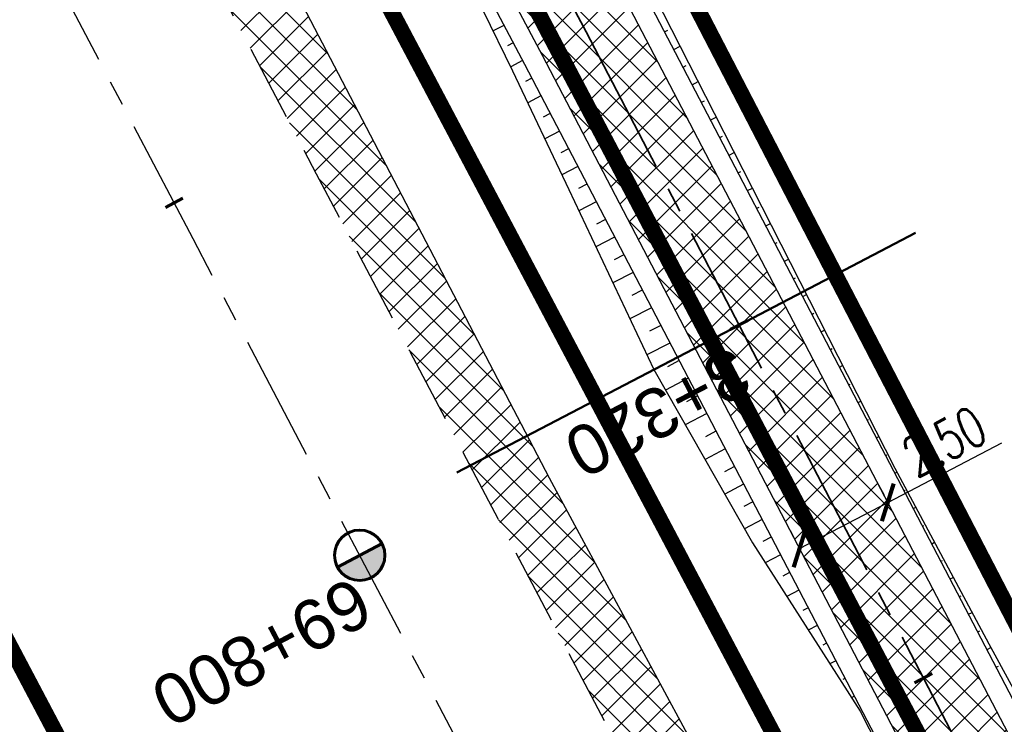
# Model space of a CAD drawing. Header units: metres. Extents: x 7529682 to 7533711, y 5721195 to 5727842.
# Tile 85 of 232: x 7531246 to 7531270, y 5724857 to 5724874. Entities that reach past the tile are written whole.
import ezdxf

# ---------------------------------------------------------------- set-up
doc = ezdxf.new("R2010")
doc.units = ezdxf.units.M
doc.header["$PDMODE"] = 1
doc.header["$PDSIZE"] = 0.3
for name, pattern in [('817-dzialki-09-05-04$0$HIDDEN', [0.375, 0.25, -0.125]), ('ACAD_ISO05W100', [33, 24, -3, 0, -3, 0, -3]), ('CENTER', [50.800000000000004, 31.75, -6.35, 6.35, -6.35]), ('CENTER2', [28.575000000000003, 19.05, -3.175, 3.175, -3.175]), ('HIDDEN', [9.524999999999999, 6.35, -3.175])]:
    doc.linetypes.add(name, pattern=pattern)
for name, color, linetype in [('C-DROGI-SYTUACJA', 7, 'Continuous'), ('C-DROGI-SYTUACJA-ETYKIETY', 7, 'Continuous'), ('D-hatch-pobocza', 131, 'Continuous'), ('D-pobocza', 60, 'Continuous'), ('D-rowy', 160, 'Continuous'), ('D-skarpa', 2, 'Continuous'), ('D-skarpa-kreskowanie', 2, 'Continuous'), ('D-wymiary', 1, 'Continuous')]:
    doc.layers.add(name, color=color, linetype=linetype)
for name, color, linetype, lineweight, true_color in [('D-hatch-ciag-pieszo-rowerowy', 7, 'Continuous', 13, 0xff9f80), ('D-LR-etap-III', 7, '817-dzialki-09-05-04$0$HIDDEN', 50, 0x00008f), ('D-przekroje-pop', 7, 'Continuous', 50, 0x000099)]:
    doc.layers.add(name, color=color, linetype=linetype, lineweight=lineweight, true_color=true_color)
for name, color, linetype, lineweight in [('D-krawędzie', 3, 'Continuous', 30), ('D-obrzeża', 2, 'Continuous', 30), ('D-oś', 10, 'CENTER', 30), ('D-pas-drogowy', 7, 'ACAD_ISO05W100', 50)]:
    doc.layers.add(name, color=color, linetype=linetype, lineweight=lineweight)
doc.layers.add('poprzeczki', color=7, linetype='Continuous', true_color=0x0000c7)
doc.styles.add('DIMTEXT', font='simplex.shx', dxfattribs={"width": 0.7})
doc.styles.get("Standard").update_dxf_attribs({"font": 'arial.ttf'})
doc.dimstyles.new('500', dxfattribs={"dimtxt": 1, "dimasz": 0.6999999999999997, "dimexe": 0.2, "dimexo": 0.5, "dimgap": 0.2, "dimtad": 1, "dimrnd": 0.005, "dimzin": 0, "dimdsep": 46, "dimtxsty": 'DIMTEXT', "dimblk": 'ARCHTICK', "dimcen": 0, "dimclrd": 256, "dimclre": 256, "dimclrt": 2, "dimadec": 5, "dimazin": 0, "dimtfac": 1, "dimtofl": 0, "dimtmove": 0, "dimatfit": 3, "dimfxl": 1, "dimtolj": 1, "dimtzin": 0, "dimlwd": -1, "dimlwe": -1, "dimarcsym": 0})

# ---------------------------------------------------------------- blocks, each defined once
blk = doc.blocks.new('kilometraz')
at = {"linetype": 'ByBlock', "lineweight": -2}
blk.add_hatch(color=0, dxfattribs=at).paths.add_polyline_path([(0, -0.28125, 0.4142135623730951), (0.28125, 0, 0.4142135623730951), (0, 0.28125)])
at = {"color": 0, "linetype": 'ByBlock', "lineweight": -2}
blk.add_line((0, 0.28125), (0, -0.28125), dxfattribs=at)
blk.add_circle((0, 0), 0.28125, dxfattribs=at)
blk = doc.blocks.new('AeccTickLine')
at = {"color": 0, "linetype": 'ByBlock', "lineweight": -2}
blk.add_line((0, 1), (-3.673819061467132e-16, -1), dxfattribs=at)
blk = doc.blocks.new('_ArchTick')
at = {"color": 0, "linetype": 'ByBlock', "const_width": 0.15}
blk.add_lwpolyline([(-0.5, -0.5), (0.5, 0.5)], dxfattribs=at)
blk = doc.blocks.new('*D97')
at = {"layer": 'D-wymiary', "linetype": 'ByBlock', "transparency": 16777216}
for p, q in [((7531267.508813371, 5724862.242465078), (7531270.374935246, 5724863.739057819)), ((7531267.277381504, 5724862.6856798), (7531267.416240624, 5724862.419750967)), ((7531265.292739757, 5724861.085305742), (7531267.508813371, 5724862.242465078)), ((7531265.06130789, 5724861.528520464), (7531265.200167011, 5724861.262591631))]:
    blk.add_line(p, q, dxfattribs=at)
at = {"layer": 'Defpoints', "color": 0, "linetype": 'ByBlock', "transparency": 16777216}
for p in [(7531267.508813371, 5724862.242465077), (7531267.508813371, 5724862.242465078), (7531265.292739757, 5724861.085305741)]:
    blk.add_point(p, dxfattribs=at)
at = {"layer": 'D-wymiary', "linetype": 'ByBlock', "transparency": 16777216, "xscale": 0.6999999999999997, "yscale": 0.6999999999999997, "zscale": 0.6999999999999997}
for p, rotation in [((7531267.508813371, 5724862.242465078), 27.57205401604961), ((7531265.292739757, 5724861.085305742), 207.5720540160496)]:
    blk.add_blockref('_ArchTick', p, dxfattribs=dict(at, rotation=rotation))
at = {"layer": 'D-wymiary', "color": 2, "linetype": 'ByBlock', "transparency": 16777216, "insert": (7531268.928119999, 5724863.773264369), "char_height": 1, "attachment_point": 5, "rotation": 27.57205401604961, "style": 'DIMTEXT'}
blk.add_mtext('\\A1;2.50', dxfattribs=at)

msp = doc.modelspace()

# ---------------------------------------------------------------- hatches: boundary and pattern name
at = {"layer": 'D-hatch-ciag-pieszo-rowerowy'}
h = msp.add_hatch(dxfattribs=at)
h.set_pattern_fill('ANSI37', color=256, scale=0.15, style=0)
h.set_pattern_definition([(45, (0.8853450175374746, 0.4649341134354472), (-0.3367596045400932, 0.3367596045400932), []), (135, (0.8853450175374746, 0.4649341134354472), (-0.3367596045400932, -0.3367596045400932), [])])
h.paths.add_polyline_path([(7531176.001662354, 5725035.63263457), (7531173.776119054, 5725034.493482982), (7531202.515371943, 5724979.795162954), (7531233.695975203, 5724920.949650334), (7531258.824090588, 5724873.473403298), (7531292.224994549, 5724809.507396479), (7531303.703463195, 5724787.477282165), (7531306.469608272, 5724787.578715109), (7531294.441068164, 5724810.664555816), (7531261.036940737, 5724874.63673589), (7531235.905024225, 5724922.120164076), (7531204.726462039, 5724980.961824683)])
at = {"layer": 'D-hatch-pobocza'}
h = msp.add_hatch(dxfattribs=at)
h.set_pattern_fill('ANSI37', color=256, scale=0.15, style=0)
h.set_pattern_definition([(45, (0, 0), (-0.3367596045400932, 0.3367596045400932), []), (135, (0, 0), (-0.3367596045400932, -0.3367596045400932), [])])
h.paths.add_polyline_path([(7531224.12, 5724929.62), (7531213.15, 5724949.98), (7531200.73, 5724973.91), (7531188.83, 5724996.41), (7531176.889999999, 5725019.33), (7531166.91, 5725038.07), (7531158.980160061, 5725054.059290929), (7531158.14196267, 5725051.386259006), (7531167.380094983, 5725033.766927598), (7531197.164745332, 5724976.987689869), (7531228.151004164, 5724918.034426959), (7531253.152837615, 5724870.491119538), (7531286.7961686, 5724806.653565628), (7531296.234606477, 5724788.675232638), (7531298.77605959, 5724787.517560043), (7531278.139999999, 5724826.49), (7531263.88, 5724853.83), (7531259.009999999, 5724862.85), (7531247.509999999, 5724884.88), (7531235.21, 5724908.21)])

# ---------------------------------------------------------------- linework, layer by layer
at = {"layer": 'C-DROGI-SYTUACJA', "color": 10, "linetype": 'CENTER2', "lineweight": 35, "ltscale": 0.2}
msp.add_lwpolyline([(7531154.313313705, 5725078.4002911, -0.06893621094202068), (7531156.868938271, 5725074.829562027), (7531166.993104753, 5725055.549823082, -0.06873154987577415), (7531168.47910387, 5725051.431584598), (7531169.100428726, 5725048.502816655, 0.0687825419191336), (7531171.889509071, 5725040.775727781), (7531203.620916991, 5724980.378493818), (7531234.800499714, 5724921.534907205), (7531259.930515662, 5724874.055069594), (7531293.333031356, 5724810.085976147), (7531313.159872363, 5724772.033203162), (7531341.528881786, 5724719.923105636, -0.009023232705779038), (7531346.533284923, 5724710.322073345), (7531363.734853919, 5724675.815312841), (7531380.064961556, 5724644.822693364), (7531398.584264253, 5724609.362510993), (7531424.896642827, 5724559.228182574), (7531446.141834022, 5724518.960513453), (7531474.815809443, 5724464.451899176), (7531498.201389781, 5724419.897359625)], format="xyb", dxfattribs=at)
at = {"layer": 'D-krawędzie', "linetype": 'HIDDEN', "ltscale": 0.3, "flags": 128}
msp.add_lwpolyline([(7530572.009999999, 5726166.06), (7530620.380949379, 5726072.761487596), (7530641.555222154, 5726032.007915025), (7530660.960861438, 5725995.070069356), (7530689.128213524, 5725941.540167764), (7530707.335918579, 5725907.031820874), (7530725.255781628, 5725873.092686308), (7530743.969545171, 5725837.653904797), (7530770.526708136, 5725787.119408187), (7530787.864146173, 5725754.266918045), (7530809.897571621, 5725712.541613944), (7530824.739035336, 5725684.389287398), (7530840.856259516, 5725653.693092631), (7530860.675070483, 5725616.154465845), (7530865.283000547, 5725607.394015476), (7530878.050274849, 5725583.079962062), (7530918.171722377, 5725507.178125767), (7530950.162943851, 5725446.305402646), (7530993.419108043, 5725364.264712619), (7531022.766433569, 5725308.719304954), (7531053.80955549, 5725249.872416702), (7531081.165622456, 5725197.874670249), (7531103.902359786, 5725154.540603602), (7531128.123220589, 5725108.448161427), (7531149.3, 5725068.249999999), (7531167.380094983, 5725033.766927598), (7531197.164745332, 5724976.987689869), (7531228.151004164, 5724918.034426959), (7531253.152837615, 5724870.491119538), (7531286.7961686, 5724806.653565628), (7531306.739858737, 5724768.664832), (7531335.094443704, 5724714.652299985), (7531357.3191504, 5724672.438740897), (7531373.644908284, 5724641.454376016), (7531392.161870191, 5724605.998675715), (7531418.480331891, 5724555.852756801), (7531439.726902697, 5724515.582472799), (7531468.399107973, 5724461.077223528), (7531491.782023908, 5724416.527754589), (7531531.990296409, 5724339.832565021), (7531557.226635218, 5724291.658956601), (7531569.851546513, 5724267.577443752), (7531591.375556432, 5724226.547822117), (7531610.003879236, 5724191.103071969), (7531616.882991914, 5724177.998849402), (7531629.984986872, 5724153.025496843), (7531641.006768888, 5724132.021778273), (7531664.906257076, 5724087.616922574), (7531677.64401952, 5724064.785715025), (7531683.112433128, 5724054.988140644), (7531686.752875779, 5724048.180044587), (7531695.447538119, 5724031.696667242), (7531703.748818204, 5724015.917210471), (7531709.214143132, 5724005.513965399), (7531719.388607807, 5723986.14687362), (7531726.295217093, 5723973.000144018), (7531732.740794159, 5723960.735633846), (7531735.13, 5723956.19)], dxfattribs=at)
at = {"layer": 'D-LR-etap-III', "ltscale": 10, "flags": 128}
msp.add_lwpolyline([(7531750.474471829, 5723895.103125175, 0.4, 0.4, 0), (7531750.505, 5723895.13, 0.4, 0.4, 0), (7531682.71, 5724022.92, 0.4, 0.4, 0), (7531619.177023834, 5724147.203692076, 0.4, 0.4, 0), (7531592.308960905, 5724198.48863389, 0.4, 0.4, 0), (7531553.263875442, 5724272.918564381, 0.4, 0.4, 0), (7531504.019999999, 5724366.79, 0.4, 0.4, 0), (7531482.09, 5724407.62, 0.4, 0.4, 0), (7531412.350402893, 5724541.182759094, 0.4, 0.4, 0), (7531388.463669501, 5724586.929768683, 0.4, 0.4, 0), (7531345.12, 5724669.94, 0.4, 0.4, 0), (7531127.66, 5725081.67, 0.4, 0.4, 0), (7531059.253139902, 5725211.040795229, 0.4, 0.4, 0), (7531008.007244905, 5725307.953830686, 0.4, 0.4, 0), (7530964.181635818, 5725390.835555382, 0.4, 0.4, 0), (7530914.557354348, 5725484.683561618, 0.4, 0.4, 0), (7530865.243241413, 5725577.493975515, 0.4, 0.4, 0), (7530840.085257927, 5725624.058651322, 0.4, 0.4, 0), (7530802.559525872, 5725694.924584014, 0.4, 0.4, 0), (7530755.54, 5725787.51, 0.4, 0.4, 0), (7530708.717810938, 5725876.303221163, 0.4, 0.4, 0), (7530695.12, 5725902.09, 0.4, 0.4, 0), (7530642.91397006, 5726001.07839487, 0.4, 0.4, 0), (7530634.934723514, 5726016.146615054, 0.4, 0.4, 0), (7530610.820000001, 5726061.929999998, 0.4, 0.4, 0), (7530610.820000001, 5726061.929999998, 0.4, 0.4, 0), (7530607.21, 5726063.51, 0.4, 0.4, 0), (7530597.42, 5726080.68, 0.4, 0.4, 0), (7530591.16, 5726088.44, 0.4, 0.4, 0), (7530581.28, 5726107.21, 0.4, 0.4, 0), (7530571.29, 5726130.56, 0.4, 0.4, 0), (7530549.554994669, 5726171.527317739, 0.4, 0.4, 0), (7530531.014309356, 5726206.473807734, 0.4, 0.4, 0), (7530516.461208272, 5726236.016618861, 0.4, 0.4, 0), (7530500.798929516, 5726266.141265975, 0.4, 0.4, 0), (7530491.349999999, 5726283.94, 0.4, 0.4, 0), (7530482.4, 5726303.41, 0.4, 0.4, 0), (7530482.4, 5726303.41, 0.4, 0.4, 0), (7530450.41, 5726357.28, 0.4, 0.4, 0), (7530397.759396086, 5726458.499907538, 0.4, 0.4, 0), (7530334.707815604, 5726583.664702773, 0.4, 0.4, 0), (7530303.939274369, 5726645.167943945, 0.4, 0.4, 0), (7530300.509779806, 5726651.777515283, 0.4, 0.4, 0), (7530289.213532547, 5726671.966724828, 0.4, 0.4, 0), (7530281.54, 5726685.57, 0.4, 0.4, 0), (7530261.37085633, 5726724.163374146, 0.4, 0.4, 0), (7530254.03, 5726738.21, 0.4, 0.4, 0), (7530197.219999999, 5726845.06, 0.4, 0.4, 0), (7530194.71, 5726849.15, 0.4, 0.4, 0), (7530195.92, 5726850.75, 0.4, 0.4, 0), (7530170.546669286, 5726892.961489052, 0.4, 0.4, 0), (7530143.174718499, 5726945.065838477, 0.4, 0.4, 0), (7530105.059999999, 5727018.32, 0.4, 0.4, 0), (7530100.059999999, 5727027.16, 0.4, 0.4, 0), (7530062.318670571, 5727099.625398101, 0.4, 0.4, 0), (7530015.378537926, 5727189.420463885, 0.4, 0.4, 0), (7529983.207960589, 5727250.206596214, 0.4, 0.4, 0), (7529953.284293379, 5727306.74720398, 0.4, 0.4, 0), (7529900.67053443, 5727406.15903814, 0.4, 0.4, 0), (7529890.630239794, 5727425.131178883, 0.4, 0.4, 0), (7529875.155383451, 5727454.426350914, 0.4, 0.4, 0), (7529857.560096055, 5727487.787346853, 0.4, 0.4, 0), (7529835.194401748, 5727530.19312405, 0.4, 0.4, 0), (7529811.740544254, 5727574.662079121, 0.4, 0.4, 0), (7529792.101859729, 5727611.922638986, 0.4, 0.4, 0), (7529768.066117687, 5727657.469613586, 0.4, 0.4, 0), (7529755.210566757, 5727682.131373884, 0.4, 0.4, 0), (7529753.309999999, 5727681.13, 0.4, 0.4, 0), (7529739.21, 5727707.77, 0.4, 0.4, 0), (7529735.394745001, 5727711.251990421, 0.4, 0.4, 0), (7529725.42, 5727730.2, 0.4, 0.4, 0), (7529723.55, 5727729.88, 0.4, 0.4, 0), (7529695.566668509, 5727782.932080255, 0.4, 0.4, 0), (7529717.67971874, 5727794.024357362, 0.4, 0.4, 0), (7529736.274870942, 5727758.647400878, 0.4, 0.4, 0), (7529736.274870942, 5727758.647400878, 0.4, 0.4, 0), (7529744.511003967, 5727750.406106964, 0.4, 0.4, 0), (7529744.511003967, 5727750.406106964, 0.4, 0.4, 0), (7529750.282568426, 5727738.549848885, 0.4, 0.4, 0), (7529777.108510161, 5727687.569424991, 0.4, 0.4, 0), (7529796.51537536, 5727651.329932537, 0.4, 0.4, 0), (7529814.937945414, 5727616.793170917, 0.4, 0.4, 0), (7529839.006722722, 5727572.303976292, 0.4, 0.4, 0), (7529860.617626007, 5727532.509108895, 0.4, 0.4, 0), (7529882.348967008, 5727491.504261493, 0.4, 0.4, 0), (7529904.865139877, 5727449.096370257, 0.4, 0.4, 0), (7529920.747384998, 5727418.884773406, 0.4, 0.4, 0), (7529946.676504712, 5727368.547487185, 0.4, 0.4, 0), (7529972.024701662, 5727320.573310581, 0.4, 0.4, 0), (7529987.740014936, 5727290.153392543, 0.4, 0.4, 0), (7529996.497385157, 5727273.661630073, 0.4, 0.4, 0), (7530017.541471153, 5727234.202689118, 0.4, 0.4, 0), (7530033.053657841, 5727204.864166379, 0.4, 0.4, 0), (7530051.622983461, 5727170.222745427, 0.4, 0.4, 0), (7530069.276612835, 5727137.015751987, 0.4, 0.4, 0), (7530089.385386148, 5727097.533639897, 0.4, 0.4, 0), (7530109.712512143, 5727060.746615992, 0.4, 0.4, 0), (7530136.769722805, 5727011.640131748, 0.4, 0.4, 0), (7530162.446686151, 5726962.743777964, 0.4, 0.4, 0), (7530187.674104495, 5726916.992101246, 0.4, 0.4, 0), (7530207.820739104, 5726879.335323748, 0.4, 0.4, 0), (7530230.625609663, 5726834.518686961, 0.4, 0.4, 0), (7530262.288093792, 5726776.61832811, 0.4, 0.4, 0), (7530277.509672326, 5726760.213143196, 0.4, 0.4, 0), (7530286.036865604, 5726744.106684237, 0.4, 0.4, 0), (7530288.097472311, 5726735.884066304, 0.4, 0.4, 0), (7530290.393870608, 5726725.046963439, 0.4, 0.4, 0), (7530296.17664807, 5726713.582980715, 0.4, 0.4, 0), (7530302.726195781, 5726701.18226779, 0.4, 0.4, 0), (7530325.685047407, 5726657.466383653, 0.4, 0.4, 0), (7530343.243978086, 5726623.648592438, 0.4, 0.4, 0), (7530360.229820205, 5726591.746871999, 0.4, 0.4, 0), (7530383.20855044, 5726548.059469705, 0.4, 0.4, 0), (7530406.017875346, 5726503.605514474, 0.4, 0.4, 0), (7530427.464919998, 5726462.620289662, 0.4, 0.4, 0), (7530447.9278544, 5726424.388014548, 0.4, 0.4, 0), (7530471.126878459, 5726379.920667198, 0.4, 0.4, 0), (7530490.501003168, 5726343.033350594, 0.4, 0.4, 0), (7530509.499458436, 5726306.733076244, 0.4, 0.4, 0), (7530529.890269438, 5726267.244072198, 0.4, 0.4, 0), (7530543.852446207, 5726238.990319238, 0.4, 0.4, 0), (7530554.808897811, 5726218.943990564, 0.4, 0.4, 0), (7530559.027108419, 5726212.223286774, 0.4, 0.4, 0), (7530563.060988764, 5726206.409670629, 0.4, 0.4, 0), (7530566.93354971, 5726200.463543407, 0.4, 0.4, 0), (7530569.771022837, 5726194.901501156, 0.4, 0.4, 0), (7530571.47319415, 5726191.282350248, 0.4, 0.4, 0), (7530572.839142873, 5726188.024533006, 0.4, 0.4, 0), (7530575.295071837, 5726182.034664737, 0.4, 0.4, 0), (7530579.736851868, 5726173.306070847, 0.4, 0.4, 0), (7530583.3, 5726167.41, 0.4, 0.4, 0), (7530593.4, 5726163.33, 0.4, 0.4, 0), (7530598.618375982, 5726155.264489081, 0.4, 0.4, 0), (7530608.258304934, 5726140.497132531, 0.4, 0.4, 0), (7530603.269999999, 5726136.83, 0.4, 0.4, 0), (7530606.53, 5726131.84, 0.4, 0.4, 0), (7530604.239057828, 5726124.21679044, 0.4, 0.4, 0), (7530605.847136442, 5726121.630127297, 0.4, 0.4, 0), (7530608.971611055, 5726116.164124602, 0.4, 0.4, 0), (7530618.114293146, 5726097.791111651, 0.4, 0.4, 0), (7530651.213125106, 5726034.959524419, 0.4, 0.4, 0), (7530670.243741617, 5725998.61095082, 0.4, 0.4, 0), (7530698.075474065, 5725945.952624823, 0.4, 0.4, 0), (7530716.505955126, 5725911.3051464, 0.4, 0.4, 0), (7530735.223454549, 5725875.667401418, 0.4, 0.4, 0), (7530752.504235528, 5725842.154920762, 0.4, 0.4, 0), (7530778.310652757, 5725793.501254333, 0.4, 0.4, 0), (7530797.499961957, 5725756.381811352, 0.4, 0.4, 0), (7530812.518974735, 5725728.28874362, 0.4, 0.4, 0), (7530820.039295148, 5725713.160404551, 0.4, 0.4, 0), (7530822.422446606, 5725710.193574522, 0.4, 0.4, 0), (7530833.154893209, 5725688.800634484, 0.4, 0.4, 0), (7530849.629354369, 5725656.158601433, 0.4, 0.4, 0), (7530867.98290276, 5725621.963939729, 0.4, 0.4, 0), (7530872.629809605, 5725612.88760475, 0.4, 0.4, 0), (7530880.354488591, 5725597.594500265, 0.4, 0.4, 0), (7530883.839446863, 5725593.389159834, 0.4, 0.4, 0), (7530891.782113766, 5725587.763349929, 0.4, 0.4, 0), (7530895.038670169, 5725584.280746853, 0.4, 0.4, 0), (7530897.033644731, 5725580.941110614, 0.4, 0.4, 0), (7530900.951646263, 5725579.945856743, 0.4, 0.4, 0), (7530904.80970798, 5725571.977328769, 0.4, 0.4, 0), (7530903.682362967, 5725568.566434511, 0.4, 0.4, 0), (7530908.900614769, 5725558.844845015, 0.4, 0.4, 0), (7530910.252030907, 5725545.671606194, 0.4, 0.4, 0), (7530912.872986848, 5725538.645543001, 0.4, 0.4, 0), (7530945.278171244, 5725478.464284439, 0.4, 0.4, 0), (7530959.692318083, 5725450.24628822, 0.4, 0.4, 0), (7531002.82670893, 5725368.192370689, 0.4, 0.4, 0), (7531044.703532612, 5725290.314293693, 0.4, 0.4, 0), (7531064.098839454, 5725253.212562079, 0.4, 0.4, 0), (7531083.010253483, 5725216.677517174, 0.4, 0.4, 0), (7531113.013137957, 5725158.465613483, 0.4, 0.4, 0), (7531137.364304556, 5725113.07076138, 0.4, 0.4, 0), (7531150.830830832, 5725086.711759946, 0.4, 0.4, 0), (7531159.745663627, 5725076.640848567, 0.4, 0.4, 0), (7531166.309999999, 5725074.58, 0.4, 0.4, 0), (7531172.29, 5725062.58, 0.4, 0.4, 0), (7531170.589828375, 5725055.605912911, 0.4, 0.4, 0), (7531173.732823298, 5725044.080706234, 0.4, 0.4, 0), (7531215.342008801, 5724964.859648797, 0.4, 0.4, 0), (7531238.054496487, 5724921.684649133, 0.4, 0.4, 0), (7531262.389821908, 5724875.282876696, 0.4, 0.4, 0), (7531295.587160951, 5724811.265731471, 0.4, 0.4, 0), (7531348.487908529, 5724712.362812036, 0.4, 0.4, 0), (7531363.740817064, 5724682.68394264, 0.4, 0.4, 0), (7531366.986905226, 5724675.865317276, 0.4, 0.4, 0), (7531382.541261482, 5724646.110625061, 0.4, 0.4, 0), (7531401.299165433, 5724610.874551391, 0.4, 0.4, 0), (7531428.964837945, 5724558.862274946, 0.4, 0.4, 0), (7531449.111202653, 5724520.397801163, 0.4, 0.4, 0), (7531477.292992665, 5724465.831467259, 0.4, 0.4, 0), (7531500.996290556, 5724421.112506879, 0.4, 0.4, 0), (7531512.121834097, 5724400.549045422, 0.4, 0.4, 0), (7531513.78163794, 5724396.757451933, 0.4, 0.4, 0), (7531526.32, 5724379.39, 0.4, 0.4, 0), (7531566.783642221, 5724302.73628205, 0.4, 0.4, 0), (7531578.579156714, 5724282.774819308, 0.4, 0.4, 0), (7531584.232619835, 5724273.111246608, 0.4, 0.4, 0), (7531590.109283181, 5724263.508189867, 0.4, 0.4, 0), (7531593.027899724, 5724258.771479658, 0.4, 0.4, 0), (7531595.711841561, 5724254.226824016, 0.4, 0.4, 0), (7531601.659976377, 5724243.898197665, 0.4, 0.4, 0), (7531606.097733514, 5724235.986407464, 0.4, 0.4, 0), (7531609.382207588, 5724230.799061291, 0.4, 0.4, 0), (7531611.580260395, 5724227.671180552, 0.4, 0.4, 0), (7531612.707802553, 5724225.86410867, 0.4, 0.4, 0), (7531618.665224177, 5724214.480919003, 0.4, 0.4, 0), (7531619.885522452, 5724212.333950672, 0.4, 0.4, 0), (7531620.931818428, 5724210.787064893, 0.4, 0.4, 0), (7531623.518605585, 5724207.111542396, 0.4, 0.4, 0), (7531626.143926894, 5724203.61306897, 0.4, 0.4, 0), (7531632.022984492, 5724196.485954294, 0.4, 0.4, 0), (7531653.949089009, 5724152.617641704, 0.4, 0.4, 0), (7531656.750690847, 5724143.103797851, 0.4, 0.4, 0), (7531659.61440691, 5724133.254504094, 0.4, 0.4, 0), (7531661.627147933, 5724128.646047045, 0.4, 0.4, 0.01093811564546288), (7531674.314987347, 5724101.43546424, 0.4, 0.4, 0), (7531685.137626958, 5724081.408252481, 0.4, 0.4, 0), (7531692.159945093, 5724066.277333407, 0.4, 0.4, 0), (7531699.662164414, 5724051.388120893, 0.4, 0.4, 0), (7531704.480624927, 5724040.808561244, 0.4, 0.4, 0), (7531704.480624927, 5724040.808561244, 0.4, 0.4, 0), (7531704.401251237, 5724037.368913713, 0.4, 0.4, 0), (7531720.383609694, 5724003.441317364, 0.4, 0.4, 0), (7531728.79890528, 5723986.206298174, 0.4, 0.4, 0), (7531733.237926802, 5723977.192631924, 0.4, 0.4, 0), (7531736.750027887, 5723969.505210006, 0.4, 0.4, 0), (7531737.336143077, 5723968.518916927, 0.4, 0.4, 0), (7531738.285051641, 5723967.699360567, 0.4, 0.4, 0), (7531742.180915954, 5723962.346428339, 0.4, 0.4, 0), (7531744.286141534, 5723958.615526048, 0.4, 0.4, 0), (7531755.393260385, 5723944.192617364, 0.4, 0.4, 0), (7531758.69, 5723936.76, 0.4, 0.4, 0), (7531780.08, 5723929.25, 0.4, 0.4, 0), (7531792.611989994, 5723906.337708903, 0.4, 0.4, 0), (7531792.611989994, 5723906.337708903, 0.4, 0.4, 0), (7531756.962094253, 5723883.055323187, 0.4, 0.4, 0), (7531750.46, 5723895.130000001, 0.4, 0.4, 0), (7531750.46, 5723895.130000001, 0, 0, 0)], format="xyseb", dxfattribs=at)
at = {"layer": 'D-obrzeża'}
for points in [[(7531306.469608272, 5724787.578715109), (7531294.441068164, 5724810.664555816), (7531261.036940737, 5724874.63673589), (7531235.905024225, 5724922.120164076), (7531204.726462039, 5724980.961824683), (7531173.078268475, 5725041.196618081, -0.06878949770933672), (7531170.288801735, 5725048.924442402), (7531169.644367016, 5725051.962144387, 0.06857369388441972), (7531168.255622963, 5725055.814645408), (7531166.709236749, 5725058.763974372, -0.2909904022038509), (7531166.888084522, 5725060.902702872), (7531168.105220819, 5725062.504529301)], [(7531162.547399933, 5725061.317843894), (7531165.881540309, 5725054.958839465, -0.06857369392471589), (7531167.270284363, 5725051.106338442), (7531167.914945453, 5725048.067569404, 0.06878949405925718), (7531170.704411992, 5725040.339745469), (7531202.515371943, 5724979.795162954), (7531233.695975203, 5724920.949650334), (7531258.824090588, 5724873.473403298), (7531292.224994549, 5724809.507396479), (7531312.052212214, 5724771.453899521), (7531340.423454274, 5724719.339022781, -0.009020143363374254), (7531345.426151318, 5724709.741280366), (7531362.628782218, 5724675.232985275), (7531378.958019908, 5724644.242016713), (7531397.476854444, 5724608.78273076), (7531423.790449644, 5724558.646084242), (7531445.035916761, 5724518.377892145), (7531473.709538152, 5724463.869950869), (7531497.094585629, 5724419.316425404), (7531505.905040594, 5724402.510940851, -0.03317121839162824), (7531508.586352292, 5724396.450655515), (7531511.248060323, 5724389.164100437)]]:
    msp.add_lwpolyline(points, format="xyb", dxfattribs=at)
at = {"layer": 'D-oś', "ltscale": 0.1}
msp.add_lwpolyline([(7531488.682972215, 5724414.901138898), (7531465.30154836, 5724459.447768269), (7531436.630334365, 5724513.951133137), (7531415.382990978, 5724554.222881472), (7531389.061122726, 5724604.375291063), (7531370.54547166, 5724639.828481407), (7531354.22214964, 5724670.808223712), (7531331.99647235, 5724713.023626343), (7531303.640952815, 5724767.037938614), (7531283.698553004, 5724805.024214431), (7531250.055061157, 5724868.862076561), (7531225.052886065, 5724916.406033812), (7531194.065303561, 5724975.361817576), (7531164.280332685, 5725032.141666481), (7531146.201824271, 5725066.621712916), (7531125.025790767, 5725106.818458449), (7531100.803065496, 5725152.914450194), (7531078.067230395, 5725196.24679728), (7531050.712974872, 5725248.241100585), (7531019.671816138, 5725307.084268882), (7530990.323090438, 5725362.632329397), (7530947.065833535, 5725444.675091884), (7530915.075467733, 5725505.546186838), (7530874.953735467, 5725581.448561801)], dxfattribs=at)
at = {"layer": 'D-pas-drogowy', "ltscale": 0.2, "flags": 128}
msp.add_lwpolyline([(7531633.018560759, 5724182.834272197, 0.4, 0.4, 0), (7531617.558899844, 5724211.608162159, 0.4, 0.4, 0), (7531566.783642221, 5724302.73628205, 0.4, 0.4, 0), (7531538.419082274, 5724356.469679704, 0.4, 0.4, 0), (7531526.32, 5724379.39, 0.4, 0.4, 0), (7531516.102085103, 5724393.607319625, 0.4, 0.4, 0.001485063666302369), (7531513.78037409, 5724396.837773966, 0.4, 0.4, 0), (7531501.87, 5724413.41, 0.4, 0.4, 0), (7531474.926107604, 5724464.507896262, 0.4, 0.4, 0), (7531446.200436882, 5724518.992313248, 0.4, 0.4, 0), (7531424.962185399, 5724559.262257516, 0.4, 0.4, 0), (7531398.444460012, 5724609.565801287, 0.4, 0.4, 0), (7531379.647455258, 5724645.216004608, 0.4, 0.4, 0), (7531365.23, 5724672.56, 0.4, 0.4, 0), (7531341.305752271, 5724717.915356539, 0.4, 0.4, 0), (7531312.899996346, 5724771.788898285, 0.4, 0.4, 0), (7531292.590923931, 5724810.306502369, 0.4, 0.4, 0), (7531259.391619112, 5724873.271351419, 0.4, 0.4, 0), (7531233.740401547, 5724921.922582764, 0.4, 0.4, 0), (7531203.072738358, 5724980.092044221, 0.4, 0.4, 0), (7531173.471398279, 5725036.225177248, 0.4, 0.4, 0), (7531168.269999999, 5725046.09, 0.4, 0.4, 0), (7531172.29, 5725062.58, 0.4, 0.4, 0), (7531166.309999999, 5725074.58, 0.4, 0.4, 0), (7531150.32, 5725079.6, 0.4, 0.4, 0), (7531141.5, 5725096.43, 0.4, 0.4, 0), (7531109.311735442, 5725157.814415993, 0.4, 0.4, 0), (7531086.641300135, 5725201.047918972, 0.4, 0.4, 0), (7531059.198258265, 5725253.383662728, 0.4, 0.4, 0), (7531028.206828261, 5725312.48946212, 0.4, 0.4, 0), (7530999.104694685, 5725367.990143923, 0.4, 0.4, 0), (7530956.247527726, 5725449.724815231, 0.4, 0.4, 0), (7530924.397774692, 5725510.463768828, 0.4, 0.4, 0), (7530897.509999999, 5725561.74, 0.4, 0.4, 0), (7530894.46, 5725566.14, 0.4, 0.4, 0), (7530892.16, 5725570.49, 0.4, 0.4, 0), (7530869.362688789, 5725613.307018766, 0.4, 0.4, 0), (7530861.693971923, 5725627.704613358, 0.4, 0.4, 0), (7530852.74, 5725644.52, 0.4, 0.4, 0), (7530831.509999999, 5725684.2, 0.4, 0.4, 0), (7530811.13, 5725722.52, 0.4, 0.4, 0), (7530792.3476413, 5725757.940652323, 0.4, 0.4, 0), (7530768.03, 5725803.8, 0.4, 0.4, 0), (7530748.768542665, 5725840.178507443, 0.4, 0.4, 0), (7530727.7, 5725879.97, 0.4, 0.4, 0), (7530712.0981582, 5725909.54523909, 0.4, 0.4, 0), (7530693.644105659, 5725944.645156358, 0.4, 0.4, 0), (7530665.702224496, 5725997.538976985, 0.4, 0.4, 0), (7530641.759999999, 5726042.88, 0.4, 0.4, 0), (7530616.5, 5726091.48, 0.4, 0.4, 0), (7530604.628439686, 5726114.319880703, 0.4, 0.4, -0.007762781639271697), (7530602.5, 5726118.43, 0.4, 0.4, 0), (7530603.992037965, 5726123.394821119, 0.4, 0.4, 0), (7530606.53, 5726131.84, 0.4, 0.4, 0), (7530603.269999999, 5726136.83, 0.4, 0.4, 0), (7530593.775620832, 5726151.368713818, 0.4, 0.4, 0), (7530590.202637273, 5726156.84001263, 0.4, 0.4, 0), (7530583.3, 5726167.41, 0.4, 0.4, 0), (7530580.578343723, 5726170.427567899, 0.4, 0.4, 0), (7530575.849999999, 5726175.67, 0.4, 0.4, 0), (7530569.009999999, 5726186.66, 0.4, 0.4, 0), (7530562.555322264, 5726199.189409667, 0.4, 0.4, 0), (7530555.67, 5726211.39, 0.4, 0.4, 0), (7530548.29, 5726224.23, 0.4, 0.4, 0), (7530540.58, 5726237.71, 0.4, 0.4, 0), (7530532.679999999, 5726252.65, 0.4, 0.4, 0), (7530524.059999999, 5726269.35, 0.4, 0.4, 0), (7530502.82, 5726309.91, 0.4, 0.4, 0), (7530488.83, 5726336.63, 0.4, 0.4, 0), (7530466.03, 5726380.16, 0.4, 0.4, 0), (7530438.469999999, 5726432.77, 0.4, 0.4, 0), (7530424.53, 5726459.09, 0.4, 0.4, 0), (7530401.63, 5726502.97, 0.4, 0.4, 0), (7530383.38, 5726538.06, 0.4, 0.4, 0), (7530353.969999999, 5726593.52, 0.4, 0.4, 0), (7530338.469999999, 5726622.74, 0.4, 0.4, 0), (7530322.009999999, 5726653.88, 0.4, 0.4, 0), (7530297.54, 5726700.33, 0.4, 0.4, 0), (7530287.38, 5726719.6, 0.4, 0.4, 0), (7530285.94993921, 5726722.315508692, 0.4, 0.4, 0), (7530280.259999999, 5726733.12, 0.4, 0.4, 0), (7530266.73, 5726758.74, 0.4, 0.4, 0), (7530260.42, 5726770.47, 0.4, 0.4, 0), (7530253.25, 5726783.82, 0.4, 0.4, 0), (7530244.95, 5726799.33, 0.4, 0.4, 0), (7530239.389999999, 5726808.49, 0.4, 0.4, 0), (7530238.29, 5726807.9, 0.4, 0.4, 0), (7530218.11, 5726850.67, 0.4, 0.4, 0), (7530175.906646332, 5726928.168028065, 0.4, 0.4, 0), (7530096.679999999, 5727076.15, 0.4, 0.4, 0), (7530094.679999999, 5727079.89, 0.4, 0.4, 0), (7530064.59693469, 5727135.522637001, 0.4, 0.4, 0), (7530046.730970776, 5727168.8921561, 0.4, 0.4, 0), (7530025.803045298, 5727208.461374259, 0.4, 0.4, 0), (7530012.846501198, 5727232.979315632, 0.4, 0.4, 0), (7529994.15, 5727268.45, 0.4, 0.4, 0), (7529981.670868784, 5727291.93018666, 0.4, 0.4, 0), (7529949.889999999, 5727351.73, 0.4, 0.4, 0), (7529924.75, 5727399.03, 0.4, 0.4, 0), (7529915.515824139, 5727417.099754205, 0.4, 0.4, 0), (7529885.83, 5727475.19, 0.4, 0.4, 0), (7529862.559999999, 5727519.97, 0.4, 0.4, 0), (7529852.984923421, 5727538.191086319, 0.4, 0.4, 0), (7529836.513084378, 5727569.51130111, 0.4, 0.4, 0), (7529815.36890814, 5727609.140983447, 0.4, 0.4, 0), (7529792.795203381, 5727651.247499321, 0.4, 0.4, 0), (7529774.199114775, 5727685.858348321, 0.4, 0.4, 0), (7529746.966026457, 5727736.059440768, 0.4, 0.4, 0), (7529733.92, 5727757.62, 0.4, 0.4, 0), (7529708.607472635, 5727806.388536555, 0.4, 0.4, 0), (7529688.491967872, 5727796.344621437, 0.4, 0.4, 0), (7529723.55, 5727729.88, 0.4, 0.4, 0), (7529725.42, 5727730.2, 0.4, 0.4, 0), (7529735.38, 5727711.28, 0.4, 0.4, 0), (7529739.21, 5727707.77, 0.4, 0.4, 0), (7529753.309999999, 5727681.13, 0.4, 0.4, 0), (7529755.178396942, 5727682.114424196, 0.4, 0.4, 0), (7529792.101859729, 5727611.922638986, 0.4, 0.4, 0), (7529811.740544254, 5727574.662079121, 0.4, 0.4, 0), (7529835.194401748, 5727530.19312405, 0.4, 0.4, 0), (7529857.560096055, 5727487.787346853, 0.4, 0.4, 0), (7529875.155383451, 5727454.426350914, 0.4, 0.4, 0), (7529890.630239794, 5727425.131178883, 0.4, 0.4, 0), (7529900.67053443, 5727406.15903814, 0.4, 0.4, 0), (7529953.284293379, 5727306.74720398, 0.4, 0.4, 0), (7529983.207960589, 5727250.206596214, 0.4, 0.4, 0), (7530015.378537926, 5727189.420463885, 0.4, 0.4, 0), (7530062.318670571, 5727099.625398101, 0.4, 0.4, 0), (7530100.059999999, 5727027.16, 0.4, 0.4, 0), (7530105.059999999, 5727018.32, 0.4, 0.4, 0), (7530143.174718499, 5726945.065838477, 0.4, 0.4, 0), (7530170.546669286, 5726892.961489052, 0.4, 0.4, 0), (7530195.92, 5726850.75, 0.4, 0.4, 0), (7530194.71, 5726849.15, 0.4, 0.4, 0), (7530197.219999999, 5726845.06, 0.4, 0.4, 0), (7530254.03, 5726738.21, 0.4, 0.4, 0), (7530261.37085633, 5726724.163374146, 0.4, 0.4, 0), (7530281.54, 5726685.57, 0.4, 0.4, 0), (7530289.213532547, 5726671.966724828, 0.4, 0.4, 0), (7530300.509779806, 5726651.777515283, 0.4, 0.4, 0), (7530303.939274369, 5726645.167943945, 0.4, 0.4, 0), (7530334.707815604, 5726583.664702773, 0.4, 0.4, 0), (7530397.759396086, 5726458.499907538, 0.4, 0.4, 0), (7530450.41, 5726357.28, 0.4, 0.4, 0), (7530482.4, 5726303.41, 0.4, 0.4, 0), (7530483.687990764, 5726301.003383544, 0.4, 0.4, 0), (7530491.349999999, 5726283.94, 0.4, 0.4, 0), (7530512.67, 5726243.78, 0.4, 0.4, 0), (7530529.429999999, 5726209.46, 0.4, 0.4, 0), (7530571.29, 5726130.56, 0.4, 0.4, 0), (7530581.28, 5726107.21, 0.4, 0.4, 0), (7530591.16, 5726088.44, 0.4, 0.4, 0), (7530597.42, 5726080.68, 0.4, 0.4, 0), (7530607.21, 5726063.51, 0.4, 0.4, 0), (7530610.820000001, 5726061.929999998, 0.4, 0.4, 0), (7530634.934723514, 5726016.146615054, 0.4, 0.4, 0), (7530642.91397006, 5726001.07839487, 0.4, 0.4, 0), (7530695.12, 5725902.09, 0.4, 0.4, 0), (7530708.717810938, 5725876.303221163, 0.4, 0.4, 0), (7530755.54, 5725787.51, 0.4, 0.4, 0), (7530802.559525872, 5725694.924584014, 0.4, 0.4, 0), (7530840.085257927, 5725624.058651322, 0.4, 0.4, 0), (7530865.243241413, 5725577.493975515, 0.4, 0.4, 0), (7530914.557354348, 5725484.683561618, 0.4, 0.4, 0), (7530964.181635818, 5725390.835555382, 0.4, 0.4, 0), (7531008.007244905, 5725307.953830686, 0.4, 0.4, 0), (7531059.253139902, 5725211.040795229, 0.4, 0.4, 0), (7531127.66, 5725081.67, 0.4, 0.4, 0), (7531345.12, 5724669.94, 0.4, 0.4, 0), (7531388.463669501, 5724586.929768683, 0.4, 0.4, 0), (7531412.350402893, 5724541.182759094, 0.4, 0.4, 0), (7531482.09, 5724407.62, 0.4, 0.4, 0), (7531504.019999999, 5724366.79, 0.4, 0.4, 0), (7531519.374444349, 5724337.520497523, 0.4, 0.4, 0), (7531563.748815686, 5724252.931583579, 0.4, 0.4, 0), (7531602.175111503, 5724179.681224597, 0.4, 0.4, 0), (7531619.177023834, 5724147.203692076, 0.4, 0.4, 0), (7531625.038493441, 5724135.63500206, 0.4, 0.4, 0), (7531656.796442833, 5724073.31633882, 0.4, 0.4, 0), (7531675.12, 5724037.36, 0.4, 0.4, 0), (7531682.71, 5724022.92, 0.4, 0.4, 0), (7531705.565196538, 5723979.810545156, 0.4, 0.4, 0), (7531736.605941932, 5723921.261514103, 0.4, 0.4, 0), (7531750.46, 5723895.130000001, 0.4, 0.4, 0), (7531740.769999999, 5723886.56, 0.4, 0.4, 0), (7531732.86, 5723885, 0.4, 0.4, 0), (7531722.179999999, 5723887.77, 0.4, 0.4, 0), (7531729.87, 5723862.17, 0.4, 0.4, 0), (7531742.92, 5723861.93, 0.4, 0.4, 0), (7531763.71, 5723859.52, 0.4, 0.4, 0), (7531768.42, 5723854.12, 0.4, 0.4, 0), (7531787.42, 5723817.97, 0.4, 0.4, 0), (7531795.57, 5723809.82, 0.4, 0.4, 0), (7531816.346897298, 5723819.850397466, 0.4, 0.4, 0), (7531816.346897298, 5723819.850397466, 0.4, 0.4, 0), (7531805.059999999, 5723843.23, 0.4, 0.4, 0), (7531803.61, 5723886.23, 0.4, 0.4, 0), (7531803.61, 5723886.23, 0.4, 0.4, 0), (7531780.08, 5723929.25, 0.4, 0.4, 0), (7531758.69, 5723936.76, 0.4, 0.4, 0), (7531749.3590272, 5723946.412126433, 0.4, 0.4, 0), (7531742.71, 5723953.29, 0.4, 0.4, 0), (7531735.177368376, 5723967.877529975, 0.4, 0.4, 0), (7531722.37, 5723992.68, 0.4, 0.4, 0), (7531705.041669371, 5724030.885563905, 0.4, 0.4, 0), (7531699.469999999, 5724043.17, 0.4, 0.4, 0), (7531692.69, 5724058.11, 0.4, 0.4, 0), (7531679.672010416, 5724084.016803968, 0.4, 0.4, 0), (7531674.55, 5724094.21, 0.4, 0.4, 0), (7531666.633166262, 5724114.002855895, 0.4, 0.4, 0), (7531649, 5724153.82, 0.4, 0.4, 0), (7531641.49, 5724149.34, 0.4, 0.4, 0), (7531626.04, 5724179.34, 0.4, 0.4, 0), (7531633.03, 5724182.84, 0, 0, 0)], format="xyseb", dxfattribs=at)
at = {"layer": 'D-pobocza'}
for points in [[(7531307.02283738, 5724787.599001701), (7531294.884488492, 5724810.895593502), (7531261.479510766, 5724874.86940241), (7531236.346942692, 5724922.354061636), (7531205.168680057, 5724981.195157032), (7531173.553039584, 5725041.367993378, -0.06878949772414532), (7531170.763572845, 5725049.095817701), (7531170.119183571, 5725052.133305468, 0.06857369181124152), (7531168.730439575, 5725055.985806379), (7531167.152059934, 5725058.996154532, -0.29099040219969), (7531167.286195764, 5725060.600200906), (7531168.706932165, 5725062.469977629)], [(7531162.211571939, 5725060.88159827), (7531165.406723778, 5725054.787678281, -0.06857369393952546), (7531166.795467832, 5725050.935177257), (7531167.440174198, 5725047.896194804, 0.06878949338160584), (7531170.229640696, 5725040.168370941), (7531202.073153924, 5724979.561830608), (7531233.254165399, 5724920.715547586), (7531258.381520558, 5724873.24073678), (7531291.781779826, 5724809.275964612), (7531303.155836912, 5724787.446242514)]]:
    msp.add_lwpolyline(points, format="xyb", dxfattribs=at)
msp.add_lwpolyline([(7531298.77605959, 5724787.517560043), (7531278.139999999, 5724826.49), (7531263.88, 5724853.83), (7531259.009999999, 5724862.85), (7531247.509999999, 5724884.88), (7531235.21, 5724908.21), (7531224.12, 5724929.62), (7531213.15, 5724949.98), (7531200.73, 5724973.91), (7531188.83, 5724996.41), (7531176.889999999, 5725019.33), (7531166.91, 5725038.07), (7531158.980160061, 5725054.059290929), (7531158.14196267, 5725051.386259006)], dxfattribs=at)
at = {"layer": 'D-przekroje-pop', "extrusion": (0.4628637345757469, -0.8864294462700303, 0), "elevation": -1588741.538215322}
msp.add_lwpolyline([(9325772.155027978, 0), (9325767.155027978, 0), (9325759.155027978, 0)], dxfattribs=at)
at = {"layer": 'D-rowy', "linetype": 'HIDDEN', "ltscale": 0.1, "const_width": 0.4, "flags": 128}
msp.add_lwpolyline([(7531506.121399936, 5724397.133351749), (7531489.190578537, 5724429.34060068), (7531483.400111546, 5724440.512095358), (7531478.412312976, 5724450.146766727), (7531462.901323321, 5724479.304166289), (7531434.632959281, 5724532.161646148), (7531396.749002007, 5724604.644561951), (7531378.596106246, 5724640.173238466), (7531368.21, 5724659.05), (7531363.9, 5724666.92), (7531355.876537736, 5724682.661796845), (7531338.032693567, 5724716.834919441), (7531309.901853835, 5724770.33291588), (7531304.158114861, 5724781.147276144), (7531299.737467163, 5724789.052054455), (7531294.930113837, 5724798.468047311), (7531279.862466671, 5724827.641362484), (7531247.714582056, 5724888.416734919), (7531220.373424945, 5724940.87265548), (7531195.513546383, 5724987.526839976), (7531168.705641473, 5725038.836315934), (7531161.295913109, 5725053.454680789), (7531161.295913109, 5725053.454680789)], dxfattribs=at)
at = {"layer": 'D-skarpa', "linetype": 'Continuous'}
for points in [[(7531230.708019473, 5724934.052577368, -0.0002231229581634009), (7531256.277173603, 5724885.355907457), (7531258.573697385, 5724880.914253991), (7531261.647828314, 5724874.964004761), (7531263.151207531, 5724872.010750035), (7531267.688052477, 5724863.098524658), (7531270.048955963, 5724858.690702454), (7531272.444355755, 5724854.300893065), (7531274.718840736, 5724849.847946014), (7531276.998616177, 5724845.397761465), (7531279.375307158, 5724840.998182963), (7531281.742612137, 5724836.593703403), (7531286.350380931, 5724827.718512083), (7531288.531242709, 5724823.211257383), (7531290.81527323, 5724818.766720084), (7531293.118803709, 5724814.330934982), (7531294.924077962, 5724810.915273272), (7531295.462517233, 5724809.897772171), (7531297.814760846, 5724805.499934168), (7531302.620318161, 5724796.727816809), (7531305.022377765, 5724792.341383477), (7531307.282538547, 5724787.881015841), (7531307.417044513, 5724787.613457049)], [(7531219.598007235, 5724945.141320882), (7531226.348571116, 5724931.742626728), (7531228.709523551, 5724927.335086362, -0.0003857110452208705), (7531236.046592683, 5724914.248378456), (7531238.562367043, 5724909.922769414), (7531240.907677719, 5724905.506937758), (7531247.95517282, 5724892.265562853), (7531250.347431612, 5724887.8745798), (7531252.783310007, 5724883.506683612), (7531255.080419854, 5724879.065340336), (7531257.338831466, 5724874.60351495), (7531258.08452036, 5724873.078025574), (7531259.493072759, 5724870.100594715), (7531261.633061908, 5724865.577418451), (7531264.107660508, 5724861.228964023), (7531266.812251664, 5724857.000603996), (7531269.0837259, 5724852.546084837)]]:
    msp.add_lwpolyline(points, format="xyb", dxfattribs=at)
at = {"layer": 'D-skarpa-kreskowanie', "linetype": 'Continuous'}
for p, q in [((7531257.863791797, 5724874.218916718, 108.47517073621), (7531257.596090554, 5724874.077228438, 108.2732370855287)), ((7531261.902596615, 5724874.059109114, 108.6089877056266), (7531261.983918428, 5724874.101572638, 108.5478240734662)), ((7531258.097689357, 5724873.776998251, 108.4761118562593), (7531257.956736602, 5724873.70239511, 108.3697877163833)), ((7531262.134032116, 5724873.615896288, 108.6099260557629), (7531262.292082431, 5724873.698424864, 108.4910535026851)), ((7531258.331586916, 5724873.335079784, 108.4770529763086), (7531258.035477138, 5724873.178355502, 108.2536900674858)), ((7531262.365467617, 5724873.172683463, 108.6108644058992), (7531262.442196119, 5724873.212748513, 108.5531554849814)), ((7531258.563566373, 5724872.892152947, 108.4779962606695), (7531258.40674748, 5724872.81026738, 108.3600467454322)), ((7531262.596903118, 5724872.729470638, 108.6118027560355), (7531262.745766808, 5724872.807202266, 108.4998396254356)), ((7531258.794994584, 5724872.448936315, 108.4789401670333), (7531258.463912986, 5724872.276056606, 108.2299223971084)), ((7531262.828338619, 5724872.286257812, 108.6127411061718), (7531262.900473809, 5724872.323924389, 108.5584868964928)), ((7531259.026422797, 5724872.005719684, 108.479884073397), (7531258.852160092, 5724871.914725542, 108.3488158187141)), ((7531263.059773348, 5724871.843044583, 108.6136800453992), (7531263.199451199, 5724871.915979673, 108.5086257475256)), ((7531259.257851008, 5724871.562503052, 108.4808279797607), (7531258.891881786, 5724871.371406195, 108.2055727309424)), ((7531263.291205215, 5724871.399829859, 108.6146211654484), (7531263.35874933, 5724871.435099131, 108.5638199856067)), ((7531259.489279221, 5724871.11928642, 108.4817718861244), (7531259.297572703, 5724871.019183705, 108.337584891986)), ((7531263.522637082, 5724870.956615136, 108.6155622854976), (7531263.653135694, 5724871.024757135, 108.5174118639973)), ((7531259.720707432, 5724870.676069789, 108.4827157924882), (7531259.319850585, 5724870.466755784, 108.1812230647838)), ((7531263.754068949, 5724870.513400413, 108.6165034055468), (7531263.817023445, 5724870.54627314, 108.5691541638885)), ((7531259.952136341, 5724870.23285352, 108.4836591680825), (7531259.742987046, 5724870.123642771, 108.3263541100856)), ((7531263.985500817, 5724870.07018569, 108.6174445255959), (7531264.106820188, 5724870.133534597, 108.5261979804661)), ((7531260.183568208, 5724869.789638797, 108.4846002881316), (7531259.747836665, 5724869.562114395, 108.1568785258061)), ((7531264.216932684, 5724869.626970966, 108.6183856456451), (7531264.27529756, 5724869.657447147, 108.5744883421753)), ((7531260.415000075, 5724869.346424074, 108.4855414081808), (7531260.188417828, 5724869.228110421, 108.3151247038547)), ((7531264.448364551, 5724869.183756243, 108.6193267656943), (7531264.560504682, 5724869.24231206, 108.5349840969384)), ((7531260.646431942, 5724868.903209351, 108.48648252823), (7531260.175834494, 5724868.657479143, 108.132537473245)), ((7531264.679796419, 5724868.740541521, 108.6202678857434), (7531264.733571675, 5724868.768621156, 108.5798225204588)), ((7531260.87786381, 5724868.459994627, 108.4874236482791), (7531260.633848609, 5724868.332578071, 108.3038952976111)), ((7531264.911228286, 5724868.297326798, 108.6212090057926), (7531265.014189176, 5724868.351089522, 108.5437702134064)), ((7531261.109295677, 5724868.016779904, 108.4883647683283), (7531260.603832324, 5724867.752843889, 108.1081964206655)), ((7531265.142660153, 5724867.854112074, 108.6221501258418), (7531265.191845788, 5724867.879795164, 108.5851566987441)), ((7531261.340727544, 5724867.573565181, 108.4893058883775), (7531261.079279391, 5724867.437045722, 108.2926658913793)), ((7531265.37409202, 5724867.410897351, 108.623091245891), (7531265.467873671, 5724867.459866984, 108.5525563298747)), ((7531261.572159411, 5724867.130350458, 108.4902470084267), (7531261.031830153, 5724866.848208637, 108.0838553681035)), ((7531265.605523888, 5724866.967682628, 108.6240323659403), (7531265.650119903, 5724866.990969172, 108.5904908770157)), ((7531261.803591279, 5724866.687135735, 108.4911881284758), (7531261.524710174, 5724866.541513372, 108.2814364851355)), ((7531265.836955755, 5724866.524467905, 108.6249734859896), (7531265.921558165, 5724866.568644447, 108.5613424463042)), ((7531262.035023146, 5724866.243921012, 108.492129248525), (7531261.459827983, 5724865.943573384, 108.0595143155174)), ((7531266.068387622, 5724866.081253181, 108.6259146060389), (7531266.108394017, 5724866.10214318, 108.5958250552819)), ((7531262.266455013, 5724865.800706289, 108.4930703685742), (7531261.973327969, 5724865.647645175, 108.27260409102)), ((7531266.29981949, 5724865.638038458, 108.6268557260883), (7531266.37524266, 5724865.677421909, 108.5701285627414)), ((7531262.497886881, 5724865.357491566, 108.4940114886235), (7531261.927660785, 5724865.059738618, 108.0651338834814)), ((7531266.531251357, 5724865.194823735, 108.6277968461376), (7531266.566668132, 5724865.213317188, 108.6011592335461)), ((7531262.729318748, 5724864.914276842, 108.4949526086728), (7531262.452219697, 5724864.769585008, 108.2865412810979)), ((7531266.762683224, 5724864.751609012, 108.6287379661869), (7531266.828927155, 5724864.786199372, 108.5789146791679)), ((7531262.960750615, 5724864.471062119, 108.4958937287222), (7531262.422580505, 5724864.190047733, 108.0911260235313)), ((7531266.994115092, 5724864.308394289, 108.6296790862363), (7531267.024942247, 5724864.324491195, 108.606493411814)), ((7531263.192182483, 5724864.027847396, 108.4968348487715), (7531262.931111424, 5724863.891524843, 108.3004784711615)), ((7531267.225546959, 5724863.865179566, 108.6306202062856), (7531267.282611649, 5724863.894976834, 108.5877007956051)), ((7531263.42361435, 5724863.584632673, 108.4977759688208), (7531262.917500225, 5724863.320356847, 108.1171181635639)), ((7531267.456978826, 5724863.421964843, 108.6315613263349), (7531267.483216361, 5724863.435665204, 108.6118275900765)), ((7531263.655046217, 5724863.141417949, 108.4987170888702), (7531263.410003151, 5724863.013464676, 108.3144156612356)), ((7531267.688410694, 5724862.97875012, 108.6325024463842), (7531267.738262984, 5724863.004781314, 108.59500761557)), ((7531263.886478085, 5724862.698203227, 108.4996582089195), (7531263.412419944, 5724862.450665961, 108.1431103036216)), ((7531267.919842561, 5724862.535535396, 108.6334435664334), (7531267.947097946, 5724862.549767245, 108.6129442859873)), ((7531264.117909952, 5724862.254988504, 108.5005993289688), (7531263.888894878, 5724862.13540451, 108.3283528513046)), ((7531268.151274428, 5724862.092320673, 108.6343846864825), (7531268.210443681, 5724862.123216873, 108.5898823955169)), ((7531264.349341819, 5724861.811773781, 108.5015404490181), (7531263.907339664, 5724861.580975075, 108.1691024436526)), ((7531268.382706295, 5724861.64910595, 108.6353258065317), (7531268.414620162, 5724861.665770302, 108.6113227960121)), ((7531264.580773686, 5724861.368559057, 108.5024815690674), (7531264.369977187, 5724861.258488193, 108.3444928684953)), ((7531268.614138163, 5724861.205891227, 108.6362669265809), (7531268.682624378, 5724861.241652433, 108.5847571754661)), ((7531264.812205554, 5724860.925344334, 108.5034226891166), (7531264.429639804, 5724860.725581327, 108.222628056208)), ((7531268.84557003, 5724860.762676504, 108.6372080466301), (7531268.882142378, 5724860.781773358, 108.6097013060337)), ((7531265.043637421, 5724860.482129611, 108.5043638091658), (7531264.871868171, 5724860.392437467, 108.3815578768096)), ((7531269.077001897, 5724860.319461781, 108.6381491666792), (7531269.154805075, 5724860.360087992, 108.5796319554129)), ((7531265.275069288, 5724860.038914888, 108.5053049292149), (7531264.970558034, 5724859.879909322, 108.2948758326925)), ((7531269.308433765, 5724859.876247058, 108.6390902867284), (7531269.349664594, 5724859.897776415, 108.6080798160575)), ((7531265.506501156, 5724859.595700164, 108.5062460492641), (7531265.373759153, 5724859.526386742, 108.4186228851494)), ((7531269.539865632, 5724859.433032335, 108.6400314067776), (7531269.626985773, 5724859.478523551, 108.574506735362)), ((7531265.737933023, 5724859.152485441, 108.5071871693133), (7531265.511476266, 5724859.034237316, 108.36712360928)), ((7531269.771297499, 5724858.989817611, 108.6409725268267), (7531269.81718681, 5724859.013779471, 108.60645832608)), ((7531265.96936489, 5724858.709270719, 108.5081282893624), (7531265.875650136, 5724858.660336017, 108.455687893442)), ((7531270.002729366, 5724858.546602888, 108.6419136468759), (7531270.09990012, 5724858.597342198, 108.5688297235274)), ((7531266.200796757, 5724858.266055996, 108.5090694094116), (7531266.052394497, 5724858.188565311, 108.4393713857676)), ((7531270.234161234, 5724858.103388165, 108.6428547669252), (7531270.286800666, 5724858.130874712, 108.6032636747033)), ((7531266.432228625, 5724857.822841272, 108.5100105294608), (7531266.377541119, 5724857.79428529, 108.4927529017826)), ((7531266.593312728, 5724857.342893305, 108.5116191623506), (7531266.663660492, 5724857.379626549, 108.51095164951)), ((7531266.855521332, 5724856.915749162, 108.5416548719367), (7531266.875306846, 5724856.926080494, 108.5267738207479))]:
    msp.add_line(p, q, dxfattribs=at)

# ---------------------------------------------------------------- block references
at = {"layer": 'C-DROGI-SYTUACJA-ETYKIETY', "color": 2, "linetype": 'Continuous', "lineweight": 60, "xscale": 0.25, "yscale": 0.25, "zscale": 0.25, "rotation": 297.738756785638}
msp.add_blockref('AeccTickLine', (7531249.581907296, 5724869.761822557), dxfattribs=at)
at = {"layer": 'C-DROGI-SYTUACJA-ETYKIETY', "color": 10, "linetype": 'Continuous', "lineweight": 60, "xscale": 2.249999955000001, "yscale": 2.249999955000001, "zscale": 2.249999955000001, "rotation": 297.7898897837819}
msp.add_blockref('kilometraz', (7531254.243409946, 5724860.914767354), dxfattribs=at)
at = {"layer": 'poprzeczki', "color": 2, "linetype": 'Continuous', "lineweight": 60, "xscale": 0.25, "yscale": 0.25, "zscale": 0.25, "rotation": 297.572054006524}
for p in [(7531263.773620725, 5724866.695146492), (7531268.402258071, 5724857.830852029)]:
    msp.add_blockref('AeccTickLine', p, dxfattribs=at)

# ---------------------------------------------------------------- texts
at = {"layer": 'C-DROGI-SYTUACJA-ETYKIETY', "color": 2}
for s, rotation, p in [('3+320', 207.572054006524, (7531263.614783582, 5724866.189161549)), ('69+800', 207.7898897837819, (7531254.086497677, 5724860.408182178))]:
    msp.add_text(s, height=1.25, rotation=rotation, dxfattribs=at).set_placement(p)

# ---------------------------------------------------------------- dimensions: what is measured, and where the dimension line sits
at = {"layer": 'D-wymiary', "linetype": 'ByBlock'}
dim = msp.add_aligned_dim(p1=(7531265.292739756, 5724861.085305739), p2=(7531267.508813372, 5724862.242465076), distance=2.082178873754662e-09, dimstyle='500', dxfattribs=at)
dim.commit()
dim.dimension.update_dxf_attribs({"geometry": '*D97', "text_midpoint": (7531268.928119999, 5724863.773264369)})

doc.saveas('drawing.dxf')
